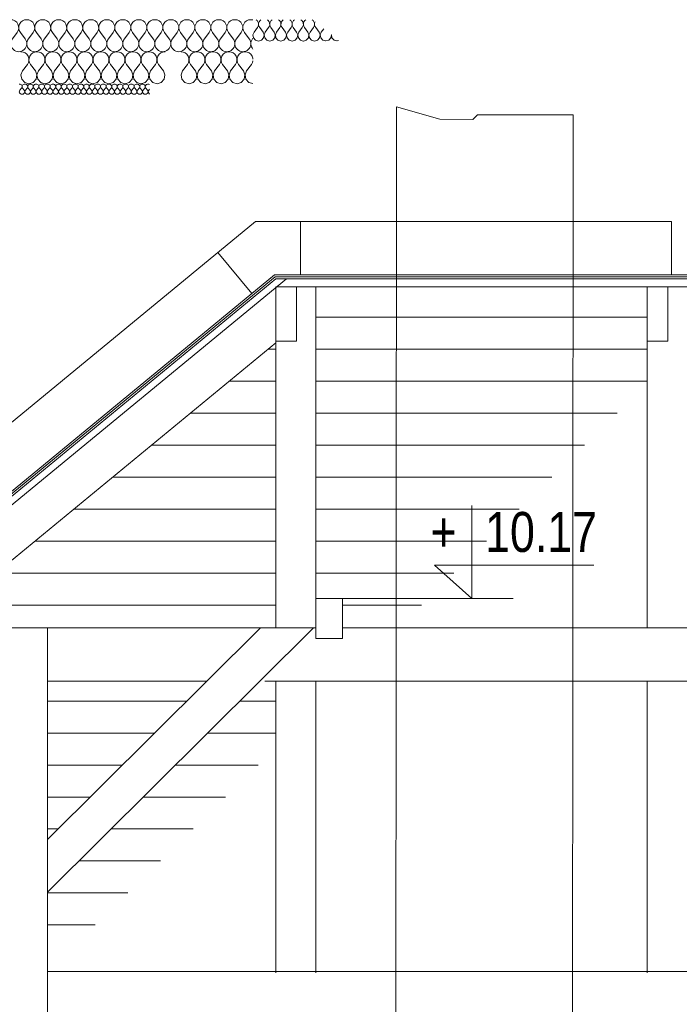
# Model space of a CAD drawing. Header units: millimetres. Extents: x -573548 to 674770, y -246895 to -89040.
# Tile 156 of 199: x 92965 to 95438, y -189343 to -185649. Entities that reach past the tile are written whole.
import ezdxf

# ---------------------------------------------------------------- set-up
doc = ezdxf.new("R2010")
doc.units = ezdxf.units.MM
for name, color, linetype, lineweight in [('A_deski widok_Nr_pióra__9', 8, 'Continuous', 9), ('A_izolacje_Nr_pióra__1', 8, 'Continuous', 9), ('A_izolacje_Nr_pióra__6', 8, 'Continuous', 9), ('A_komin_Nr_pióra__1', 8, 'Continuous', 9), ('A_słupy wysokie_Nr_pióra__1', 8, 'Continuous', 9), ('A_więźba_Nr_pióra__2', 8, 'Continuous', 9), ('A_więźba_Nr_pióra__41', 8, 'Continuous', 9), ('AO-RZEDNE_Nr_pióra__2', 8, 'Continuous', 9), ('AO-RZEDNE_Nr_pióra__61', 8, 'Continuous', 9), ('DIM_100_Nr_pióra__8', 8, 'Continuous', 9), ('instalacje odgromowe_Nr_pióra__1', 8, 'Continuous', 9), ('krokwie_Nr_pióra__1', 8, 'Continuous', 9), ('Nowe_Drawing & Figure_Nr_pióra__59', 8, 'Continuous', 9), ('słupki niskie_Nr_pióra__2', 8, 'Continuous', 9)]:
    doc.layers.add(name, color=color, linetype=linetype, lineweight=lineweight)
doc.layers.add('Nowe_Drawing & Figure', color=7, linetype='Continuous')
doc.styles.add('STYL_AUTOMATYCZNY_5', font='arial.ttf', dxfattribs={"width": 0.8})

# ---------------------------------------------------------------- blocks, each defined once
blk = doc.blocks.new('*X112', base_point=(494560.4, -64691.1))
at = {"layer": 'Nowe_Drawing & Figure', "color": 21, "linetype": 'Continuous', "lineweight": 13, "true_color": 0xffaaaa}
for p, q in [((504314.3, -27280.1), (504320.6, -27272.4)), ((504331.1, -27280.1), (504324.8, -27272.4)), ((504335.3, -27280.1), (504341.6, -27272.4)), ((504352.1, -27280.1), (504345.8, -27272.4)), ((504356.3, -27280.1), (504362.6, -27272.4)), ((504373.1, -27280.1), (504366.8, -27272.4)), ((504377.3, -27280.1), (504383.6, -27272.4)), ((504394.1, -27280.1), (504387.8, -27272.4)), ((504398.3, -27280.1), (504404.6, -27272.4)), ((504415.1, -27280.1), (504408.8, -27272.4)), ((504419.3, -27280.1), (504425.6, -27272.4)), ((504436.1, -27280.1), (504429.8, -27272.4)), ((504440.3, -27280.1), (504446.6, -27272.4)), ((504457.1, -27280.1), (504450.8, -27272.4)), ((504461.3, -27280.1), (504467.6, -27272.4)), ((504478.1, -27280.1), (504471.8, -27272.4)), ((504482.3, -27280.1), (504488.6, -27272.4)), ((504499.1, -27280.1), (504492.8, -27272.4)), ((504503.3, -27280.1), (504509.6, -27272.4)), ((504520.1, -27280.1), (504513.8, -27272.4)), ((504524.3, -27280.1), (504530.6, -27272.4)), ((504541.1, -27280.1), (504534.8, -27272.4)), ((504545.3, -27280.1), (504551.6, -27272.4)), ((504562.1, -27280.1), (504555.8, -27272.4)), ((504566.3, -27280.1), (504572.6, -27272.4)), ((504583.1, -27280.1), (504576.8, -27272.4)), ((504587.3, -27280.1), (504593.6, -27272.4)), ((504604.1, -27280.1), (504597.8, -27272.4)), ((504608.3, -27280.1), (504614.6, -27272.4)), ((504625.1, -27280.1), (504618.8, -27272.4)), ((504629.3, -27280.1), (504635.6, -27272.4)), ((504646.1, -27280.1), (504639.8, -27272.4)), ((504650.3, -27280.1), (504656.6, -27272.4)), ((504667.1, -27280.1), (504660.8, -27272.4)), ((504671.3, -27280.1), (504677.6, -27272.4)), ((504688.1, -27280.1), (504681.8, -27272.4)), ((504692.3, -27280.1), (504698.6, -27272.4)), ((504709.1, -27280.1), (504702.8, -27272.4)), ((504713.3, -27280.1), (504719.6, -27272.4)), ((504730.1, -27280.1), (504723.8, -27272.4)), ((504734.3, -27280.1), (504740.6, -27272.4)), ((504751.1, -27280.1), (504744.8, -27272.4)), ((504755.3, -27280.1), (504761.6, -27272.4)), ((504772.1, -27280.1), (504765.8, -27272.4)), ((504776.3, -27280.1), (504782.6, -27272.4)), ((504793.1, -27280.1), (504786.8, -27272.4)), ((504797.3, -27280.1), (504800.8, -27275.8))]:
    blk.add_line(p, q, dxfattribs=at)
for centre, start_param, end_param in [((504312.2, -27266.6), 5.639684, 7.853982), ((504333.2, -27266.6), 1.570796, 3.785094), ((504333.2, -27266.6), 5.639684, 7.853982), ((504354.2, -27266.6), 1.570796, 3.785094), ((504354.2, -27266.6), 5.639684, 7.853982), ((504375.2, -27266.6), 1.570796, 3.785094), ((504375.2, -27266.6), 5.639684, 7.853982), ((504396.2, -27266.6), 1.570796, 3.785094), ((504396.2, -27266.6), 5.639684, 7.853982), ((504417.2, -27266.6), 1.570796, 3.785094), ((504417.2, -27266.6), 5.639684, 7.853982), ((504438.2, -27266.6), 1.570796, 3.785094), ((504438.2, -27266.6), 5.639684, 7.853982), ((504459.2, -27266.6), 1.570796, 3.785094), ((504459.2, -27266.6), 5.639684, 7.853982), ((504480.2, -27266.6), 1.570796, 3.785094), ((504480.2, -27266.6), 5.639684, 7.853982), ((504501.2, -27266.6), 1.570796, 3.785094), ((504501.2, -27266.6), 5.639684, 7.853982), ((504522.2, -27266.6), 1.570796, 3.785094), ((504522.2, -27266.6), 5.639684, 7.853982), ((504543.2, -27266.6), 1.570796, 3.785094), ((504543.2, -27266.6), 5.639684, 7.853982), ((504564.2, -27266.6), 1.570796, 3.785094), ((504564.2, -27266.6), 5.639684, 7.853982), ((504585.2, -27266.6), 1.570796, 3.785094), ((504585.2, -27266.6), 5.639684, 7.853982), ((504606.2, -27266.6), 1.570796, 3.785094), ((504606.2, -27266.6), 5.639684, 7.853982), ((504627.2, -27266.6), 1.570796, 3.785094), ((504627.2, -27266.6), 5.639684, 7.853982), ((504648.2, -27266.6), 1.570796, 3.785094), ((504648.2, -27266.6), 5.639684, 7.853982), ((504669.2, -27266.6), 1.570796, 3.785094), ((504669.2, -27266.6), 5.639684, 7.853982), ((504690.2, -27266.6), 1.570796, 3.785094), ((504690.2, -27266.6), 5.639684, 7.853982), ((504711.2, -27266.6), 1.570796, 3.785094), ((504711.2, -27266.6), 5.639684, 7.853982), ((504732.2, -27266.6), 1.570796, 3.785094), ((504732.2, -27266.6), 5.639684, 7.853982), ((504753.2, -27266.6), 1.570796, 3.785094), ((504753.2, -27266.6), 5.639684, 7.853982), ((504774.2, -27266.6), 1.570796, 3.785094), ((504774.2, -27266.6), 5.639684, 7.853982), ((504795.2, -27266.6), 1.570796, 3.785094), ((504795.2, -27266.6), 1.003475, 1.570796), ((504322.7, -27285.8), 2.498092, 6.926686), ((504343.7, -27285.8), 2.498092, 6.926686), ((504364.7, -27285.8), 2.498092, 6.926686), ((504385.7, -27285.8), 2.498092, 6.926686), ((504406.7, -27285.8), 2.498092, 6.926686), ((504427.7, -27285.8), 2.498092, 6.926686), ((504448.7, -27285.8), 2.498092, 6.926686), ((504469.7, -27285.8), 2.498092, 6.926686), ((504490.7, -27285.8), 2.498092, 6.926686), ((504511.7, -27285.8), 2.498092, 6.926686), ((504532.7, -27285.8), 2.498092, 6.926686), ((504553.7, -27285.8), 2.498092, 6.926686), ((504574.7, -27285.8), 2.498092, 6.926686), ((504595.7, -27285.8), 2.498092, 6.926686), ((504616.7, -27285.8), 2.498092, 6.926686), ((504637.7, -27285.8), 2.498092, 6.926686), ((504658.7, -27285.8), 2.498092, 6.926686), ((504679.7, -27285.8), 2.498092, 6.926686), ((504700.7, -27285.8), 2.498092, 6.926686), ((504721.7, -27285.8), 2.498092, 6.926686), ((504742.7, -27285.8), 2.498092, 6.926686), ((504763.7, -27285.8), 2.498092, 6.926686), ((504784.7, -27285.8), 2.498092, 6.926686), ((504805.7, -27285.8), 2.498092, 4.231436)]:
    blk.add_ellipse(centre, major_axis=(10.5, 0), ratio=0.914286, start_param=start_param, end_param=end_param, dxfattribs=at)
blk = doc.blocks.new('Wypełnienie_4_1', base_point=(494560.4, -64691.1))
at = {"layer": 'Nowe_Drawing & Figure', "color": 21, "linetype": 'Continuous', "lineweight": 13, "true_color": 0xffaaaa}
blk.add_blockref('*X112', (494560.4, -64691.1), dxfattribs=at)
blk = doc.blocks.new('*X150', base_point=(494560.4, -64691.1))
at = {"layer": 'Nowe_Drawing & Figure', "color": 21, "linetype": 'Continuous', "lineweight": 13, "true_color": 0xffaaaa}
for p, q in [((504326.6, -27136.7), (504318.5, -27135.6)), ((504334.2, -27140.1), (504326.6, -27136.7)), ((504340.6, -27145.3), (504334.2, -27140.1)), ((504345.3, -27152.2), (504340.6, -27145.3)), ((504356.3, -27145.3), (504351.6, -27152.2)), ((504362.7, -27140.1), (504356.3, -27145.3)), ((504370.3, -27136.7), (504362.7, -27140.1)), ((504378.5, -27135.6), (504370.3, -27136.7)), ((504386.6, -27136.7), (504378.5, -27135.6)), ((504394.2, -27140.1), (504386.6, -27136.7)), ((504400.6, -27145.3), (504394.2, -27140.1)), ((504405.3, -27152.2), (504400.6, -27145.3)), ((504416.3, -27145.3), (504411.6, -27152.2)), ((504422.7, -27140.1), (504416.3, -27145.3)), ((504430.3, -27136.7), (504422.7, -27140.1)), ((504438.5, -27135.6), (504430.3, -27136.7)), ((504446.6, -27136.7), (504438.5, -27135.6)), ((504454.2, -27140.1), (504446.6, -27136.7)), ((504460.6, -27145.3), (504454.2, -27140.1)), ((504465.3, -27152.2), (504460.6, -27145.3)), ((504476.3, -27145.3), (504471.6, -27152.2)), ((504482.7, -27140.1), (504476.3, -27145.3)), ((504490.3, -27136.7), (504482.7, -27140.1)), ((504498.5, -27135.6), (504490.3, -27136.7)), ((504506.6, -27136.7), (504498.5, -27135.6)), ((504514.2, -27140.1), (504506.6, -27136.7)), ((504520.6, -27145.3), (504514.2, -27140.1)), ((504525.3, -27152.2), (504520.6, -27145.3)), ((504536.3, -27145.3), (504531.6, -27152.2)), ((504542.7, -27140.1), (504536.3, -27145.3)), ((504550.3, -27136.7), (504542.7, -27140.1)), ((504558.5, -27135.6), (504550.3, -27136.7)), ((504566.6, -27136.7), (504558.5, -27135.6)), ((504574.2, -27140.1), (504566.6, -27136.7)), ((504580.6, -27145.3), (504574.2, -27140.1)), ((504585.3, -27152.2), (504580.6, -27145.3)), ((504596.3, -27145.3), (504591.6, -27152.2)), ((504602.7, -27140.1), (504596.3, -27145.3)), ((504610.3, -27136.7), (504602.7, -27140.1)), ((504618.5, -27135.6), (504610.3, -27136.7)), ((504626.6, -27136.7), (504618.5, -27135.6)), ((504634.2, -27140.1), (504626.6, -27136.7)), ((504640.6, -27145.3), (504634.2, -27140.1)), ((504645.3, -27152.2), (504640.6, -27145.3)), ((504656.3, -27145.3), (504651.6, -27152.2)), ((504662.7, -27140.1), (504656.3, -27145.3)), ((504670.3, -27136.7), (504662.7, -27140.1)), ((504678.5, -27135.6), (504670.3, -27136.7)), ((504686.6, -27136.7), (504678.5, -27135.6)), ((504694.2, -27140.1), (504686.6, -27136.7)), ((504700.6, -27145.3), (504694.2, -27140.1)), ((504705.3, -27152.2), (504700.6, -27145.3)), ((504716.3, -27145.3), (504711.6, -27152.2)), ((504722.7, -27140.1), (504716.3, -27145.3)), ((504730.3, -27136.7), (504722.7, -27140.1)), ((504738.5, -27135.6), (504730.3, -27136.7)), ((504746.6, -27136.7), (504738.5, -27135.6)), ((504754.2, -27140.1), (504746.6, -27136.7)), ((504760.6, -27145.3), (504754.2, -27140.1)), ((504765.3, -27152.2), (504760.6, -27145.3)), ((504776.3, -27145.3), (504771.6, -27152.2)), ((504782.7, -27140.1), (504776.3, -27145.3)), ((504790.3, -27136.7), (504782.7, -27140.1)), ((504798.5, -27135.6), (504790.3, -27136.7)), ((504806.6, -27136.7), (504798.5, -27135.6)), ((504814.2, -27140.1), (504806.6, -27136.7)), ((504820.6, -27145.3), (504814.2, -27140.1)), ((504825.3, -27152.2), (504820.6, -27145.3)), ((504836.3, -27145.3), (504831.6, -27152.2)), ((504842.7, -27140.1), (504836.3, -27145.3)), ((504850.3, -27136.7), (504842.7, -27140.1)), ((504858.5, -27135.6), (504850.3, -27136.7)), ((504858.7, -27135.6), (504858.5, -27135.6)), ((504324.5, -27207.6), (504342.5, -27183.6)), ((504342.5, -27183.6), (504346.5, -27176.3)), ((504347.9, -27160), (504345.3, -27152.2)), ((504346.5, -27176.3), (504348.3, -27168.3)), ((504348.3, -27168.3), (504347.9, -27160)), ((504349, -27160), (504348.6, -27168.3)), ((504348.6, -27168.3), (504350.4, -27176.3)), ((504351.6, -27152.2), (504349, -27160)), ((504350.4, -27176.3), (504354.5, -27183.6)), ((504372.5, -27207.6), (504354.5, -27183.6)), ((504384.5, -27207.6), (504402.5, -27183.6)), ((504402.5, -27183.6), (504406.5, -27176.3)), ((504407.9, -27160), (504405.3, -27152.2)), ((504406.5, -27176.3), (504408.3, -27168.3)), ((504408.3, -27168.3), (504407.9, -27160)), ((504409, -27160), (504408.6, -27168.3)), ((504408.6, -27168.3), (504410.4, -27176.3)), ((504411.6, -27152.2), (504409, -27160)), ((504410.4, -27176.3), (504414.5, -27183.6)), ((504432.5, -27207.6), (504414.5, -27183.6)), ((504444.5, -27207.6), (504462.5, -27183.6)), ((504462.5, -27183.6), (504466.5, -27176.3)), ((504467.9, -27160), (504465.3, -27152.2)), ((504466.5, -27176.3), (504468.3, -27168.3)), ((504468.3, -27168.3), (504467.9, -27160)), ((504469, -27160), (504468.6, -27168.3)), ((504468.6, -27168.3), (504470.4, -27176.3)), ((504471.6, -27152.2), (504469, -27160)), ((504470.4, -27176.3), (504474.5, -27183.6)), ((504492.5, -27207.6), (504474.5, -27183.6)), ((504504.5, -27207.6), (504522.5, -27183.6)), ((504522.5, -27183.6), (504526.5, -27176.3)), ((504527.9, -27160), (504525.3, -27152.2)), ((504526.5, -27176.3), (504528.3, -27168.3)), ((504528.3, -27168.3), (504527.9, -27160)), ((504529, -27160), (504528.6, -27168.3)), ((504528.6, -27168.3), (504530.4, -27176.3)), ((504531.6, -27152.2), (504529, -27160)), ((504530.4, -27176.3), (504534.5, -27183.6)), ((504552.5, -27207.6), (504534.5, -27183.6)), ((504564.5, -27207.6), (504582.5, -27183.6)), ((504582.5, -27183.6), (504586.5, -27176.3)), ((504587.9, -27160), (504585.3, -27152.2)), ((504586.5, -27176.3), (504588.3, -27168.3)), ((504588.3, -27168.3), (504587.9, -27160)), ((504589, -27160), (504588.6, -27168.3)), ((504588.6, -27168.3), (504590.4, -27176.3)), ((504591.6, -27152.2), (504589, -27160)), ((504590.4, -27176.3), (504594.5, -27183.6)), ((504612.5, -27207.6), (504594.5, -27183.6)), ((504624.5, -27207.6), (504642.5, -27183.6)), ((504642.5, -27183.6), (504646.5, -27176.3)), ((504647.9, -27160), (504645.3, -27152.2)), ((504646.5, -27176.3), (504648.3, -27168.3)), ((504648.3, -27168.3), (504647.9, -27160)), ((504649, -27160), (504648.6, -27168.3)), ((504648.6, -27168.3), (504650.4, -27176.3)), ((504651.6, -27152.2), (504649, -27160)), ((504650.4, -27176.3), (504654.5, -27183.6)), ((504672.5, -27207.6), (504654.5, -27183.6)), ((504684.5, -27207.6), (504702.5, -27183.6)), ((504702.5, -27183.6), (504706.5, -27176.3)), ((504707.9, -27160), (504705.3, -27152.2)), ((504706.5, -27176.3), (504708.3, -27168.3)), ((504708.3, -27168.3), (504707.9, -27160)), ((504709, -27160), (504708.6, -27168.3)), ((504708.6, -27168.3), (504710.4, -27176.3)), ((504711.6, -27152.2), (504709, -27160)), ((504710.4, -27176.3), (504714.5, -27183.6)), ((504732.5, -27207.6), (504714.5, -27183.6)), ((504744.5, -27207.6), (504762.5, -27183.6)), ((504762.5, -27183.6), (504766.5, -27176.3)), ((504767.9, -27160), (504765.3, -27152.2)), ((504766.5, -27176.3), (504768.3, -27168.3)), ((504768.3, -27168.3), (504767.9, -27160)), ((504769, -27160), (504768.6, -27168.3)), ((504768.6, -27168.3), (504770.4, -27176.3)), ((504771.6, -27152.2), (504769, -27160)), ((504770.4, -27176.3), (504774.5, -27183.6)), ((504792.5, -27207.6), (504774.5, -27183.6)), ((504804.5, -27207.6), (504822.5, -27183.6)), ((504822.5, -27183.6), (504826.5, -27176.3)), ((504827.9, -27160), (504825.3, -27152.2)), ((504826.5, -27176.3), (504828.3, -27168.3)), ((504828.3, -27168.3), (504827.9, -27160)), ((504829, -27160), (504828.6, -27168.3)), ((504828.6, -27168.3), (504830.4, -27176.3)), ((504831.6, -27152.2), (504829, -27160)), ((504830.4, -27176.3), (504834.5, -27183.6)), ((504852.5, -27207.6), (504834.5, -27183.6)), ((504324.5, -27207.6), (504318.6, -27222.9)), ((504378.3, -27222.9), (504372.5, -27207.6)), ((504384.5, -27207.6), (504378.6, -27222.9)), ((504438.3, -27222.9), (504432.5, -27207.6)), ((504444.5, -27207.6), (504438.6, -27222.9)), ((504498.3, -27222.9), (504492.5, -27207.6)), ((504504.5, -27207.6), (504498.6, -27222.9)), ((504558.3, -27222.9), (504552.5, -27207.6)), ((504564.5, -27207.6), (504558.6, -27222.9)), ((504618.3, -27222.9), (504612.5, -27207.6)), ((504624.5, -27207.6), (504618.6, -27222.9)), ((504678.3, -27222.9), (504672.5, -27207.6)), ((504684.5, -27207.6), (504678.6, -27222.9)), ((504738.3, -27222.9), (504732.5, -27207.6)), ((504744.5, -27207.6), (504738.6, -27222.9)), ((504798.3, -27222.9), (504792.5, -27207.6)), ((504804.5, -27207.6), (504798.6, -27222.9)), ((504858.3, -27222.9), (504852.5, -27207.6)), ((504318.6, -27222.9), (504321.6, -27239)), ((504321.6, -27239), (504332.7, -27251.1)), ((504332.7, -27251.1), (504348.5, -27255.6)), ((504348.5, -27255.6), (504364.2, -27251.1)), ((504364.2, -27251.1), (504375.3, -27239)), ((504375.3, -27239), (504378.3, -27222.9)), ((504378.6, -27222.9), (504381.6, -27239)), ((504381.6, -27239), (504392.7, -27251.1)), ((504392.7, -27251.1), (504408.5, -27255.6)), ((504408.5, -27255.6), (504424.2, -27251.1)), ((504424.2, -27251.1), (504435.3, -27239)), ((504435.3, -27239), (504438.3, -27222.9)), ((504438.6, -27222.9), (504441.6, -27239)), ((504441.6, -27239), (504452.7, -27251.1)), ((504452.7, -27251.1), (504468.5, -27255.6)), ((504468.5, -27255.6), (504484.2, -27251.1)), ((504484.2, -27251.1), (504495.3, -27239)), ((504495.3, -27239), (504498.3, -27222.9)), ((504498.6, -27222.9), (504501.6, -27239)), ((504501.6, -27239), (504512.7, -27251.1)), ((504512.7, -27251.1), (504528.5, -27255.6)), ((504528.5, -27255.6), (504544.2, -27251.1)), ((504544.2, -27251.1), (504555.3, -27239)), ((504555.3, -27239), (504558.3, -27222.9)), ((504558.6, -27222.9), (504561.6, -27239)), ((504561.6, -27239), (504572.7, -27251.1)), ((504572.7, -27251.1), (504588.5, -27255.6)), ((504588.5, -27255.6), (504604.2, -27251.1)), ((504604.2, -27251.1), (504615.3, -27239)), ((504615.3, -27239), (504618.3, -27222.9)), ((504618.6, -27222.9), (504621.6, -27239)), ((504621.6, -27239), (504632.7, -27251.1)), ((504632.7, -27251.1), (504648.5, -27255.6)), ((504648.5, -27255.6), (504664.2, -27251.1)), ((504664.2, -27251.1), (504675.3, -27239)), ((504675.3, -27239), (504678.3, -27222.9)), ((504678.6, -27222.9), (504681.6, -27239)), ((504681.6, -27239), (504692.7, -27251.1)), ((504692.7, -27251.1), (504708.5, -27255.6)), ((504708.5, -27255.6), (504724.2, -27251.1)), ((504724.2, -27251.1), (504735.3, -27239)), ((504735.3, -27239), (504738.3, -27222.9)), ((504738.6, -27222.9), (504741.6, -27239)), ((504741.6, -27239), (504752.7, -27251.1)), ((504752.7, -27251.1), (504768.5, -27255.6)), ((504768.5, -27255.6), (504784.2, -27251.1)), ((504784.2, -27251.1), (504795.3, -27239)), ((504795.3, -27239), (504798.3, -27222.9)), ((504798.6, -27222.9), (504801.6, -27239)), ((504801.6, -27239), (504812.7, -27251.1)), ((504812.7, -27251.1), (504828.5, -27255.6)), ((504828.5, -27255.6), (504844.2, -27251.1)), ((504844.2, -27251.1), (504855.3, -27239)), ((504855.3, -27239), (504858.3, -27222.9))]:
    blk.add_line(p, q, dxfattribs=at)
blk = doc.blocks.new('Wypełnienie_23_1', base_point=(494560.4, -64691.1))
at = {"layer": 'Nowe_Drawing & Figure', "color": 21, "linetype": 'Continuous', "lineweight": 13, "true_color": 0xffaaaa}
blk.add_blockref('*X150', (494560.4, -64691.1), dxfattribs=at)
blk = doc.blocks.new('*X152', base_point=(494560.4, -64691.1))
at = {"layer": 'Nowe_Drawing & Figure', "color": 21, "linetype": 'Continuous', "lineweight": 13, "true_color": 0xffaaaa}
for p, q in [((504926.6, -27136.7), (504918.5, -27135.6)), ((504934.2, -27140.1), (504926.6, -27136.7)), ((504940.6, -27145.3), (504934.2, -27140.1)), ((504945.3, -27152.2), (504940.6, -27145.3)), ((504956.3, -27145.3), (504951.6, -27152.2)), ((504962.7, -27140.1), (504956.3, -27145.3)), ((504970.3, -27136.7), (504962.7, -27140.1)), ((504978.5, -27135.6), (504970.3, -27136.7)), ((504986.6, -27136.7), (504978.5, -27135.6)), ((504994.2, -27140.1), (504986.6, -27136.7)), ((505000.6, -27145.3), (504994.2, -27140.1)), ((505005.3, -27152.2), (505000.6, -27145.3)), ((505016.3, -27145.3), (505011.6, -27152.2)), ((505022.7, -27140.1), (505016.3, -27145.3)), ((505030.3, -27136.7), (505022.7, -27140.1)), ((505038.5, -27135.6), (505030.3, -27136.7)), ((505046.6, -27136.7), (505038.5, -27135.6)), ((505054.2, -27140.1), (505046.6, -27136.7)), ((505060.6, -27145.3), (505054.2, -27140.1)), ((505065.3, -27152.2), (505060.6, -27145.3)), ((505076.3, -27145.3), (505071.6, -27152.2)), ((505082.7, -27140.1), (505076.3, -27145.3)), ((505090.3, -27136.7), (505082.7, -27140.1)), ((505098.5, -27135.6), (505090.3, -27136.7)), ((505106.6, -27136.7), (505098.5, -27135.6)), ((505114.2, -27140.1), (505106.6, -27136.7)), ((505120.6, -27145.3), (505114.2, -27140.1)), ((505125.3, -27152.2), (505120.6, -27145.3)), ((505136.3, -27145.3), (505131.6, -27152.2)), ((505142.7, -27140.1), (505136.3, -27145.3)), ((505150.3, -27136.7), (505142.7, -27140.1)), ((505158.5, -27135.6), (505150.3, -27136.7)), ((505166.6, -27136.7), (505158.5, -27135.6)), ((505174.2, -27140.1), (505166.6, -27136.7)), ((505180.6, -27145.3), (505174.2, -27140.1)), ((505185.3, -27152.2), (505180.6, -27145.3)), ((504924.5, -27207.6), (504942.5, -27183.6)), ((504942.5, -27183.6), (504946.5, -27176.3)), ((504947.9, -27160), (504945.3, -27152.2)), ((504946.5, -27176.3), (504948.3, -27168.3)), ((504948.3, -27168.3), (504947.9, -27160)), ((504949, -27160), (504948.6, -27168.3)), ((504948.6, -27168.3), (504950.4, -27176.3)), ((504951.6, -27152.2), (504949, -27160)), ((504950.4, -27176.3), (504954.5, -27183.6)), ((504972.5, -27207.6), (504954.5, -27183.6)), ((504984.5, -27207.6), (505002.5, -27183.6)), ((505002.5, -27183.6), (505006.5, -27176.3)), ((505007.9, -27160), (505005.3, -27152.2)), ((505006.5, -27176.3), (505008.3, -27168.3)), ((505008.3, -27168.3), (505007.9, -27160)), ((505009, -27160), (505008.6, -27168.3)), ((505008.6, -27168.3), (505010.4, -27176.3)), ((505011.6, -27152.2), (505009, -27160)), ((505010.4, -27176.3), (505014.5, -27183.6)), ((505032.5, -27207.6), (505014.5, -27183.6)), ((505044.5, -27207.6), (505062.5, -27183.6)), ((505062.5, -27183.6), (505066.5, -27176.3)), ((505067.9, -27160), (505065.3, -27152.2)), ((505066.5, -27176.3), (505068.3, -27168.3)), ((505068.3, -27168.3), (505067.9, -27160)), ((505069, -27160), (505068.6, -27168.3)), ((505068.6, -27168.3), (505070.4, -27176.3)), ((505071.6, -27152.2), (505069, -27160)), ((505070.4, -27176.3), (505074.5, -27183.6)), ((505092.5, -27207.6), (505074.5, -27183.6)), ((505104.5, -27207.6), (505122.5, -27183.6)), ((505122.5, -27183.6), (505126.5, -27176.3)), ((505127.9, -27160), (505125.3, -27152.2)), ((505126.5, -27176.3), (505128.3, -27168.3)), ((505128.3, -27168.3), (505127.9, -27160)), ((505129, -27160), (505128.6, -27168.3)), ((505128.6, -27168.3), (505130.4, -27176.3)), ((505131.6, -27152.2), (505129, -27160)), ((505130.4, -27176.3), (505134.5, -27183.6)), ((505152.5, -27207.6), (505134.5, -27183.6)), ((505164.5, -27207.6), (505182.5, -27183.6)), ((505182.5, -27183.6), (505186.5, -27176.3)), ((505187.9, -27160), (505185.3, -27152.2)), ((505186.5, -27176.3), (505188.1, -27169.2)), ((505188.1, -27164), (505187.9, -27160)), ((504924.5, -27207.6), (504918.6, -27222.9)), ((504978.3, -27222.9), (504972.5, -27207.6)), ((504984.5, -27207.6), (504978.6, -27222.9)), ((505038.3, -27222.9), (505032.5, -27207.6)), ((505044.5, -27207.6), (505038.6, -27222.9)), ((505098.3, -27222.9), (505092.5, -27207.6)), ((505104.5, -27207.6), (505098.6, -27222.9)), ((505158.3, -27222.9), (505152.5, -27207.6)), ((505164.5, -27207.6), (505158.6, -27222.9)), ((504918.6, -27222.9), (504921.6, -27239)), ((504921.6, -27239), (504932.7, -27251.1)), ((504932.7, -27251.1), (504948.5, -27255.6)), ((504948.5, -27255.6), (504964.2, -27251.1)), ((504964.2, -27251.1), (504975.3, -27239)), ((504975.3, -27239), (504978.3, -27222.9)), ((504978.6, -27222.9), (504981.6, -27239)), ((504981.6, -27239), (504992.7, -27251.1)), ((504992.7, -27251.1), (505008.5, -27255.6)), ((505008.5, -27255.6), (505024.2, -27251.1)), ((505024.2, -27251.1), (505035.3, -27239)), ((505035.3, -27239), (505038.3, -27222.9)), ((505038.6, -27222.9), (505041.6, -27239)), ((505041.6, -27239), (505052.7, -27251.1)), ((505052.7, -27251.1), (505068.5, -27255.6)), ((505068.5, -27255.6), (505084.2, -27251.1)), ((505084.2, -27251.1), (505095.3, -27239)), ((505095.3, -27239), (505098.3, -27222.9)), ((505098.6, -27222.9), (505101.6, -27239)), ((505101.6, -27239), (505112.7, -27251.1)), ((505112.7, -27251.1), (505128.5, -27255.6)), ((505128.5, -27255.6), (505144.2, -27251.1)), ((505144.2, -27251.1), (505155.3, -27239)), ((505155.3, -27239), (505158.3, -27222.9)), ((505158.6, -27222.9), (505161.6, -27239)), ((505161.6, -27239), (505172.7, -27251.1)), ((505172.7, -27251.1), (505187.9, -27255.4))]:
    blk.add_line(p, q, dxfattribs=at)
blk = doc.blocks.new('Wypełnienie_24_1', base_point=(494560.4, -64691.1))
at = {"layer": 'Nowe_Drawing & Figure', "color": 21, "linetype": 'Continuous', "lineweight": 13, "true_color": 0xffaaaa}
blk.add_blockref('*X152', (494560.4, -64691.1), dxfattribs=at)
blk = doc.blocks.new('*X170', base_point=(494560.4, -64691.1))
at = {"layer": 'Nowe_Drawing & Figure', "color": 21, "linetype": 'Continuous', "lineweight": 13, "true_color": 0xffaaaa}
for p, q in [((502426.3, -27087.4), (502444.3, -27063.4)), ((502474.3, -27087.4), (502456.3, -27063.4)), ((502486.3, -27087.4), (502504.3, -27063.4)), ((502534.3, -27087.4), (502516.3, -27063.4)), ((502546.3, -27087.4), (502564.3, -27063.4)), ((502594.3, -27087.4), (502576.3, -27063.4)), ((502606.3, -27087.4), (502624.3, -27063.4)), ((502654.3, -27087.4), (502636.3, -27063.4)), ((502666.3, -27087.4), (502684.3, -27063.4)), ((502714.3, -27087.4), (502696.3, -27063.4)), ((502726.3, -27087.4), (502744.3, -27063.4)), ((502774.3, -27087.4), (502756.3, -27063.4)), ((502786.3, -27087.4), (502804.3, -27063.4)), ((502834.3, -27087.4), (502816.3, -27063.4)), ((502846.3, -27087.4), (502864.3, -27063.4)), ((502894.3, -27087.4), (502876.3, -27063.4)), ((502906.3, -27087.4), (502924.3, -27063.4)), ((502954.3, -27087.4), (502936.3, -27063.4)), ((502966.3, -27087.4), (502984.3, -27063.4)), ((503014.3, -27087.4), (502996.3, -27063.4)), ((503026.3, -27087.4), (503044.3, -27063.4)), ((503074.3, -27087.4), (503056.3, -27063.4)), ((503086.3, -27087.4), (503104.3, -27063.4)), ((503134.3, -27087.4), (503116.3, -27063.4)), ((503146.3, -27087.4), (503164.3, -27063.4)), ((503194.3, -27087.4), (503176.3, -27063.4)), ((503206.3, -27087.4), (503224.3, -27063.4)), ((503254.3, -27087.4), (503236.3, -27063.4)), ((503266.3, -27087.4), (503284.3, -27063.4)), ((503314.3, -27087.4), (503296.3, -27063.4)), ((503326.3, -27087.4), (503344.3, -27063.4)), ((503374.3, -27087.4), (503356.3, -27063.4)), ((503386.3, -27087.4), (503404.3, -27063.4)), ((503434.3, -27087.4), (503416.3, -27063.4)), ((503446.3, -27087.4), (503464.3, -27063.4)), ((503494.3, -27087.4), (503476.3, -27063.4)), ((503506.3, -27087.4), (503524.3, -27063.4)), ((503554.3, -27087.4), (503536.3, -27063.4)), ((503566.3, -27087.4), (503584.3, -27063.4)), ((503614.3, -27087.4), (503596.3, -27063.4)), ((503626.3, -27087.4), (503644.3, -27063.4)), ((503674.3, -27087.4), (503656.3, -27063.4)), ((503686.3, -27087.4), (503704.3, -27063.4)), ((503734.3, -27087.4), (503716.3, -27063.4)), ((503746.3, -27087.4), (503764.3, -27063.4)), ((503794.3, -27087.4), (503776.3, -27063.4)), ((503806.3, -27087.4), (503824.3, -27063.4)), ((503854.3, -27087.4), (503836.3, -27063.4)), ((503866.3, -27087.4), (503884.3, -27063.4)), ((503914.3, -27087.4), (503896.3, -27063.4)), ((503926.3, -27087.4), (503944.3, -27063.4)), ((503974.3, -27087.4), (503956.3, -27063.4)), ((503986.3, -27087.4), (504004.3, -27063.4)), ((504034.3, -27087.4), (504016.3, -27063.4)), ((504046.3, -27087.4), (504064.3, -27063.4)), ((504094.3, -27087.4), (504076.3, -27063.4)), ((504106.3, -27087.4), (504124.3, -27063.4)), ((504154.3, -27087.4), (504136.3, -27063.4)), ((504166.3, -27087.4), (504184.3, -27063.4)), ((504214.3, -27087.4), (504196.3, -27063.4)), ((504226.3, -27087.4), (504244.3, -27063.4)), ((504274.3, -27087.4), (504256.3, -27063.4)), ((504286.3, -27087.4), (504304.3, -27063.4)), ((504334.3, -27087.4), (504316.3, -27063.4)), ((504346.3, -27087.4), (504364.3, -27063.4)), ((504394.3, -27087.4), (504376.3, -27063.4)), ((504406.3, -27087.4), (504424.3, -27063.4)), ((504454.3, -27087.4), (504436.3, -27063.4)), ((504466.3, -27087.4), (504484.3, -27063.4)), ((504514.3, -27087.4), (504496.3, -27063.4)), ((504526.3, -27087.4), (504544.3, -27063.4)), ((504574.3, -27087.4), (504556.3, -27063.4)), ((504586.3, -27087.4), (504604.3, -27063.4)), ((504634.3, -27087.4), (504616.3, -27063.4)), ((504646.3, -27087.4), (504664.3, -27063.4)), ((504694.3, -27087.4), (504676.3, -27063.4)), ((504706.3, -27087.4), (504724.3, -27063.4)), ((504754.3, -27087.4), (504736.3, -27063.4)), ((504766.3, -27087.4), (504784.3, -27063.4)), ((504814.3, -27087.4), (504796.3, -27063.4)), ((504826.3, -27087.4), (504844.3, -27063.4)), ((504874.3, -27087.4), (504856.3, -27063.4)), ((504886.3, -27087.4), (504904.3, -27063.4)), ((504934.3, -27087.4), (504916.3, -27063.4)), ((504946.3, -27087.4), (504964.3, -27063.4)), ((504994.3, -27087.4), (504976.3, -27063.4)), ((505006.3, -27087.4), (505024.3, -27063.4)), ((505054.3, -27087.4), (505036.3, -27063.4)), ((505066.3, -27087.4), (505084.3, -27063.4)), ((505114.3, -27087.4), (505096.3, -27063.4)), ((505126.3, -27087.4), (505144.3, -27063.4)), ((505174.3, -27087.4), (505156.3, -27063.4)), ((505186.3, -27087.4), (505188.2, -27085))]:
    blk.add_line(p, q, dxfattribs=at)
for centre, start, end in [((502420.3, -27045.4), 323.1301, 90), ((502480.3, -27045.4), 90, 216.8699), ((502480.3, -27045.4), 323.1301, 90), ((502540.3, -27045.4), 90, 216.8699), ((502540.3, -27045.4), 323.1301, 90), ((502600.3, -27045.4), 90, 216.8699), ((502600.3, -27045.4), 323.1301, 90), ((502660.3, -27045.4), 90, 216.8699), ((502660.3, -27045.4), 323.1301, 90), ((502720.3, -27045.4), 90, 216.8699), ((502720.3, -27045.4), 323.1301, 90), ((502780.3, -27045.4), 90, 216.8699), ((502780.3, -27045.4), 323.1301, 90), ((502840.3, -27045.4), 90, 216.8699), ((502840.3, -27045.4), 323.1301, 90), ((502900.3, -27045.4), 90, 216.8699), ((502900.3, -27045.4), 323.1301, 90), ((502960.3, -27045.4), 90, 216.8699), ((502960.3, -27045.4), 323.1301, 90), ((503020.3, -27045.4), 90, 216.8699), ((503020.3, -27045.4), 323.1301, 90), ((503080.3, -27045.4), 90, 216.8699), ((503080.3, -27045.4), 323.1301, 90), ((503140.3, -27045.4), 90, 216.8699), ((503140.3, -27045.4), 323.1301, 90), ((503200.3, -27045.4), 90, 216.8699), ((503200.3, -27045.4), 323.1301, 90), ((503260.3, -27045.4), 90, 216.8699), ((503260.3, -27045.4), 323.1301, 90), ((503320.3, -27045.4), 90, 216.8699), ((503320.3, -27045.4), 323.1301, 90), ((503380.3, -27045.4), 90, 216.8699), ((503380.3, -27045.4), 323.1301, 90), ((503440.3, -27045.4), 90, 216.8699), ((503440.3, -27045.4), 323.1301, 90), ((503500.3, -27045.4), 90, 216.8699), ((503500.3, -27045.4), 323.1301, 90), ((503560.3, -27045.4), 90, 216.8699), ((503560.3, -27045.4), 323.1301, 90), ((503620.3, -27045.4), 90, 216.8699), ((503620.3, -27045.4), 323.1301, 90), ((503680.3, -27045.4), 90, 216.8699), ((503680.3, -27045.4), 323.1301, 90), ((503740.3, -27045.4), 90, 216.8699), ((503740.3, -27045.4), 323.1301, 90), ((503800.3, -27045.4), 90, 216.8699), ((503800.3, -27045.4), 323.1301, 90), ((503860.3, -27045.4), 90, 216.8699), ((503860.3, -27045.4), 323.1301, 90), ((503920.3, -27045.4), 90, 216.8699), ((503920.3, -27045.4), 323.1301, 90), ((503980.3, -27045.4), 90, 216.8699), ((503980.3, -27045.4), 323.1301, 90), ((504040.3, -27045.4), 90, 216.8699), ((504040.3, -27045.4), 323.1301, 90), ((504100.3, -27045.4), 90, 216.8699), ((504100.3, -27045.4), 323.1301, 90), ((504160.3, -27045.4), 90, 216.8699), ((504160.3, -27045.4), 323.1301, 90), ((504220.3, -27045.4), 90, 216.8699), ((504220.3, -27045.4), 323.1301, 90), ((504280.3, -27045.4), 90, 216.8699), ((504280.3, -27045.4), 323.1301, 90), ((504340.3, -27045.4), 90, 216.8699), ((504340.3, -27045.4), 323.1301, 90), ((504400.3, -27045.4), 90, 216.8699), ((504400.3, -27045.4), 323.1301, 90), ((504460.3, -27045.4), 90, 216.8699), ((504460.3, -27045.4), 323.1301, 90), ((504520.3, -27045.4), 90, 216.8699), ((504520.3, -27045.4), 323.1301, 90), ((504580.3, -27045.4), 90, 216.8699), ((504580.3, -27045.4), 323.1301, 90), ((504640.3, -27045.4), 90, 216.8699), ((504640.3, -27045.4), 323.1301, 90), ((504700.3, -27045.4), 90, 216.8699), ((504700.3, -27045.4), 323.1301, 90), ((504760.3, -27045.4), 90, 216.8699), ((504760.3, -27045.4), 323.1301, 90), ((504820.3, -27045.4), 90, 216.8699), ((504820.3, -27045.4), 323.1301, 90), ((504880.3, -27045.4), 90, 216.8699), ((504880.3, -27045.4), 323.1301, 90), ((504940.3, -27045.4), 90, 216.8699), ((504940.3, -27045.4), 323.1301, 90), ((505000.3, -27045.4), 90, 216.8699), ((505000.3, -27045.4), 323.1301, 90), ((505060.3, -27045.4), 90, 216.8699), ((505060.3, -27045.4), 323.1301, 90), ((505120.3, -27045.4), 90, 216.8699), ((505120.3, -27045.4), 323.1301, 90), ((505180.3, -27045.4), 90, 216.8699), ((505180.3, -27045.4), 74.879, 90), ((502450.3, -27105.4), 143.1301, 36.8699), ((502510.3, -27105.4), 143.1301, 36.8699), ((502570.3, -27105.4), 143.1301, 36.8699), ((502630.3, -27105.4), 143.1301, 36.8699), ((502690.3, -27105.4), 143.1301, 36.8699), ((502750.3, -27105.4), 143.1301, 36.8699), ((502810.3, -27105.4), 143.1301, 36.8699), ((502870.3, -27105.4), 143.1301, 36.8699), ((502930.3, -27105.4), 143.1301, 36.8699), ((502990.3, -27105.4), 143.1301, 36.8699), ((503050.3, -27105.4), 143.1301, 36.8699), ((503110.3, -27105.4), 143.1301, 36.8699), ((503170.3, -27105.4), 143.1301, 36.8699), ((503230.3, -27105.4), 143.1301, 36.8699), ((503290.3, -27105.4), 143.1301, 36.8699), ((503350.3, -27105.4), 143.1301, 36.8699), ((503410.3, -27105.4), 143.1301, 36.8699), ((503470.3, -27105.4), 143.1301, 36.8699), ((503530.3, -27105.4), 143.1301, 36.8699), ((503590.3, -27105.4), 143.1301, 36.8699), ((503650.3, -27105.4), 143.1301, 36.8699), ((503710.3, -27105.4), 143.1301, 36.8699), ((503770.3, -27105.4), 143.1301, 36.8699), ((503830.3, -27105.4), 143.1301, 36.8699), ((503890.3, -27105.4), 143.1301, 36.8699), ((503950.3, -27105.4), 143.1301, 36.8699), ((504010.3, -27105.4), 143.1301, 36.8699), ((504070.3, -27105.4), 143.1301, 36.8699), ((504130.3, -27105.4), 143.1301, 36.8699), ((504190.3, -27105.4), 143.1301, 36.8699), ((504250.3, -27105.4), 143.1301, 36.8699), ((504310.3, -27105.4), 143.1301, 36.8699), ((504370.3, -27105.4), 143.1301, 36.8699), ((504430.3, -27105.4), 143.1301, 36.8699), ((504490.3, -27105.4), 143.1301, 36.8699), ((504550.3, -27105.4), 143.1301, 36.8699), ((504610.3, -27105.4), 143.1301, 36.8699), ((504670.3, -27105.4), 143.1301, 36.8699), ((504730.3, -27105.4), 143.1301, 36.8699), ((504790.3, -27105.4), 143.1301, 36.8699), ((504850.3, -27105.4), 143.1301, 36.8699), ((504910.3, -27105.4), 143.1301, 36.8699), ((504970.3, -27105.4), 143.1301, 36.8699), ((505030.3, -27105.4), 143.1301, 36.8699), ((505090.3, -27105.4), 143.1301, 36.8699), ((505150.3, -27105.4), 143.1301, 36.8699), ((505210.3, -27105.4), 143.1301, 222.4694)]:
    blk.add_arc(centre, 30, start, end, dxfattribs=at)
blk = doc.blocks.new('Wypełnienie_33_1', base_point=(494560.4, -64691.1))
at = {"layer": 'Nowe_Drawing & Figure', "color": 21, "linetype": 'Continuous', "lineweight": 13, "true_color": 0xffaaaa}
blk.add_blockref('*X170', (494560.4, -64691.1), dxfattribs=at)
blk = doc.blocks.new('*X174', base_point=(494560.4, -64691.1))
at = {"layer": 'Nowe_Drawing & Figure', "color": 21, "linetype": 'Continuous', "lineweight": 13, "true_color": 0xffaaaa}
for p, q in [((505203.7, -27018.3), (505200.3, -27015.4)), ((505207, -27023.1), (505203.7, -27018.3)), ((505208.8, -27028.5), (505207, -27023.1)), ((505207.8, -27040), (505209.1, -27034.3)), ((505209.1, -27034.3), (505208.8, -27028.5)), ((505209.5, -27028.5), (505209.3, -27034.3)), ((505209.3, -27034.3), (505210.6, -27040)), ((505211.4, -27023.1), (505209.5, -27028.5)), ((505214.7, -27018.3), (505211.4, -27023.1)), ((505218.1, -27015.4), (505214.7, -27018.3)), ((505245.7, -27018.3), (505242.3, -27015.4)), ((505249, -27023.1), (505245.7, -27018.3)), ((505250.8, -27028.5), (505249, -27023.1)), ((505249.8, -27040), (505251.1, -27034.3)), ((505251.1, -27034.3), (505250.8, -27028.5)), ((505251.5, -27028.5), (505251.3, -27034.3)), ((505251.3, -27034.3), (505252.6, -27040)), ((505253.4, -27023.1), (505251.5, -27028.5)), ((505256.7, -27018.3), (505253.4, -27023.1)), ((505260.1, -27015.4), (505256.7, -27018.3)), ((505287.7, -27018.3), (505284.3, -27015.4)), ((505291, -27023.1), (505287.7, -27018.3)), ((505292.8, -27028.5), (505291, -27023.1)), ((505291.8, -27040), (505293.1, -27034.3)), ((505293.1, -27034.3), (505292.8, -27028.5)), ((505293.5, -27028.5), (505293.3, -27034.3)), ((505293.3, -27034.3), (505294.6, -27040)), ((505295.4, -27023.1), (505293.5, -27028.5)), ((505298.7, -27018.3), (505295.4, -27023.1)), ((505302.1, -27015.4), (505298.7, -27018.3)), ((505329.7, -27018.3), (505326.3, -27015.4)), ((505333, -27023.1), (505329.7, -27018.3)), ((505334.8, -27028.5), (505333, -27023.1)), ((505333.8, -27040), (505335.1, -27034.3)), ((505335.1, -27034.3), (505334.8, -27028.5)), ((505335.5, -27028.5), (505335.3, -27034.3)), ((505335.3, -27034.3), (505336.6, -27040)), ((505337.4, -27023.1), (505335.5, -27028.5)), ((505340.7, -27018.3), (505337.4, -27023.1)), ((505344.1, -27015.4), (505340.7, -27018.3)), ((505371.7, -27018.3), (505368.3, -27015.4)), ((505375, -27023.1), (505371.7, -27018.3)), ((505376.8, -27028.5), (505375, -27023.1)), ((505375.8, -27040), (505377.1, -27034.3)), ((505377.1, -27034.3), (505376.8, -27028.5)), ((505377.5, -27028.5), (505377.3, -27034.3)), ((505377.3, -27034.3), (505378.6, -27040)), ((505379.4, -27023.1), (505377.5, -27028.5)), ((505382.7, -27018.3), (505379.4, -27023.1)), ((505386.1, -27015.4), (505382.7, -27018.3)), ((505413.7, -27018.3), (505410.3, -27015.4)), ((505417, -27023.1), (505413.7, -27018.3)), ((505418.8, -27028.5), (505417, -27023.1)), ((505417.8, -27040), (505419.1, -27034.3)), ((505419.1, -27034.3), (505418.8, -27028.5)), ((505419.5, -27028.5), (505419.3, -27034.3)), ((505419.3, -27034.3), (505420.6, -27040)), ((505421.3, -27023.3), (505419.5, -27028.5)), ((505192.4, -27061.8), (505188.3, -27072.6)), ((505188.3, -27072.6), (505190.4, -27083.8)), ((505192.4, -27061.8), (505205, -27045)), ((505205, -27045), (505207.8, -27040)), ((505210.6, -27040), (505213.4, -27045)), ((505226, -27061.8), (505213.4, -27045)), ((505230.1, -27072.6), (505226, -27061.8)), ((505228, -27083.8), (505230.1, -27072.6)), ((505234.4, -27061.8), (505230.3, -27072.6)), ((505230.3, -27072.6), (505232.4, -27083.8)), ((505234.4, -27061.8), (505247, -27045)), ((505247, -27045), (505249.8, -27040)), ((505252.6, -27040), (505255.4, -27045)), ((505268, -27061.8), (505255.4, -27045)), ((505272.1, -27072.6), (505268, -27061.8)), ((505270, -27083.8), (505272.1, -27072.6)), ((505276.4, -27061.8), (505272.3, -27072.6)), ((505272.3, -27072.6), (505274.4, -27083.8)), ((505276.4, -27061.8), (505289, -27045)), ((505289, -27045), (505291.8, -27040)), ((505294.6, -27040), (505297.4, -27045)), ((505310, -27061.8), (505297.4, -27045)), ((505314.1, -27072.6), (505310, -27061.8)), ((505312, -27083.8), (505314.1, -27072.6)), ((505318.4, -27061.8), (505314.3, -27072.6)), ((505314.3, -27072.6), (505316.4, -27083.8)), ((505318.4, -27061.8), (505331, -27045)), ((505331, -27045), (505333.8, -27040)), ((505336.6, -27040), (505339.4, -27045)), ((505352, -27061.8), (505339.4, -27045)), ((505356.1, -27072.6), (505352, -27061.8)), ((505354, -27083.8), (505356.1, -27072.6)), ((505360.4, -27061.8), (505356.3, -27072.6)), ((505356.3, -27072.6), (505358.4, -27083.8)), ((505360.4, -27061.8), (505373, -27045)), ((505373, -27045), (505375.8, -27040)), ((505378.6, -27040), (505381.4, -27045)), ((505394, -27061.8), (505381.4, -27045)), ((505398.1, -27072.6), (505394, -27061.8)), ((505396, -27083.8), (505398.1, -27072.6)), ((505402.4, -27061.8), (505398.3, -27072.6)), ((505398.3, -27072.6), (505400.4, -27083.8)), ((505402.4, -27061.8), (505415, -27045)), ((505415, -27045), (505417.8, -27040)), ((505420.6, -27040), (505423.4, -27045)), ((505436, -27061.8), (505423.4, -27045)), ((505440.1, -27072.6), (505436, -27061.8)), ((505438, -27083.8), (505440.1, -27072.6)), ((505444.4, -27061.8), (505440.3, -27072.6)), ((505440.3, -27072.6), (505442.4, -27083.8)), ((505444.4, -27061.8), (505453.7, -27049.4)), ((505480, -27083.8), (505482.1, -27072.6)), ((505482.1, -27072.6), (505481.8, -27071.9)), ((505482.3, -27072.3), (505482.3, -27072.6)), ((505482.3, -27072.6), (505484.4, -27083.8)), ((505190.4, -27083.8), (505198.1, -27092.3)), ((505198.1, -27092.3), (505209.1, -27095.4)), ((505209.2, -27095.4), (505220.2, -27092.3)), ((505220.2, -27092.3), (505228, -27083.8)), ((505232.4, -27083.8), (505240.1, -27092.3)), ((505240.1, -27092.3), (505251.1, -27095.4)), ((505251.3, -27095.4), (505262.2, -27092.3)), ((505262.2, -27092.3), (505270, -27083.8)), ((505274.4, -27083.8), (505282.1, -27092.3)), ((505282.1, -27092.3), (505293, -27095.4)), ((505293.3, -27095.4), (505304.2, -27092.3)), ((505304.2, -27092.3), (505312, -27083.8)), ((505316.4, -27083.8), (505324.1, -27092.3)), ((505324.1, -27092.3), (505335, -27095.4)), ((505335.4, -27095.4), (505346.2, -27092.3)), ((505346.2, -27092.3), (505354, -27083.8)), ((505358.4, -27083.8), (505366.1, -27092.3)), ((505366.1, -27092.3), (505376.9, -27095.4)), ((505377.4, -27095.4), (505388.2, -27092.3)), ((505388.2, -27092.3), (505396, -27083.8)), ((505400.4, -27083.8), (505408.1, -27092.3)), ((505408.1, -27092.3), (505418.8, -27095.4)), ((505419.5, -27095.4), (505430.2, -27092.3)), ((505430.2, -27092.3), (505438, -27083.8)), ((505442.4, -27083.8), (505450.1, -27092.3)), ((505450.1, -27092.3), (505460.8, -27095.3)), ((505461.6, -27095.3), (505472.2, -27092.3)), ((505472.2, -27092.3), (505480, -27083.8)), ((505484.4, -27083.8), (505492.1, -27092.3)), ((505492.1, -27092.3), (505502.7, -27095.3)), ((505503.6, -27095.3), (505509, -27093.8))]:
    blk.add_line(p, q, dxfattribs=at)
blk = doc.blocks.new('Wypełnienie_36_1', base_point=(494560.4, -64691.1))
at = {"layer": 'Nowe_Drawing & Figure', "color": 21, "linetype": 'Continuous', "lineweight": 13, "true_color": 0xffaaaa}
blk.add_blockref('*X174', (494560.4, -64691.1), dxfattribs=at)
blk = doc.blocks.new('A$C685D2BB2')
at = {"layer": 'A_deski widok_Nr_pióra__9'}
for p, q in [((15914.9, 16132.3), (17156.4, 16132.3)), ((15736.2, 16012.3), (15764.9, 16012.3)), ((15914.9, 16012.3), (17156.4, 16012.3)), ((15590.4, 15892.3), (15764.9, 15892.3)), ((15914.9, 15892.3), (17156.4, 15892.3)), ((15444.7, 15772.3), (15764.9, 15772.3)), ((15914.9, 15772.3), (17043.7, 15772.3)), ((15298.9, 15652.3), (15764.9, 15652.3)), ((15914.9, 15652.3), (16921.5, 15652.3)), ((15153.1, 15532.3), (15764.9, 15532.3)), ((15914.9, 15532.3), (16799.2, 15532.3)), ((15007.4, 15412.3), (15764.9, 15412.3)), ((15914.9, 15412.3), (16676.9, 15412.3)), ((14861.6, 15292.3), (15764.9, 15292.3)), ((15914.9, 15292.3), (16554.6, 15292.3)), ((14715.9, 15172.3), (15764.9, 15172.3)), ((15914.9, 15172.3), (16432.3, 15172.3)), ((14570.1, 15052.3), (15764.9, 15052.3)), ((16014.9, 15052.3), (16310, 15052.3)), ((14908.7, 14692.3), (15431.3, 14692.3)), ((15629.7, 14692.3), (15764.9, 14692.3)), ((14908.7, 14572.3), (15310.7, 14572.3)), ((15509.2, 14572.3), (15764.9, 14572.3)), ((14908.7, 14452.3), (15190.1, 14452.3)), ((15388.6, 14452.3), (15698.5, 14452.3)), ((14908.7, 14332.3), (15069.5, 14332.3)), ((15268, 14332.3), (15576.2, 14332.3)), ((14908.7, 14212.3), (14948.9, 14212.3)), ((15147.4, 14212.3), (15454, 14212.3)), ((15026.8, 14092.3), (15331.7, 14092.3)), ((14908.7, 13972.3), (15209.4, 13972.3)), ((14908.7, 13852.3), (15087.1, 13852.3))]:
    blk.add_line(p, q, dxfattribs=at)
at = {"layer": 'A_izolacje_Nr_pióra__1'}
for q in [(13273, 14244.3), (17364.3, 16290.6)]:
    blk.add_line((15759.9, 16290.6), q, dxfattribs=at)
at = {"layer": 'A_izolacje_Nr_pióra__6'}
for points in [[(15762.4, 16283.1), (13285.3, 14244.3)], [(17364.3, 16283.1), (15762.4, 16283.1)]]:
    blk.add_lwpolyline(points, dxfattribs=at)
at = {"layer": 'A_komin_Nr_pióra__1'}
blk.add_lwpolyline([(16213, 11422.3), (16217.2, 16921), (16379.9, 16874.9), (16503.4, 16873.7), (16520.4, 16891.7), (16879.4, 16891.5), (16875.6, 11422.3)], dxfattribs=at)
at = {"layer": 'A_słupy wysokie_Nr_pióra__1'}
for p, q in [((14495.7, 14967.3), (15914.9, 14967.3)), ((14908.7, 13974.8), (15906.1, 14967.3)), ((14908.7, 14172.3), (15707.6, 14967.3)), ((14908.7, 14967.3), (14908.7, 11397.9)), ((16014.9, 14967.3), (17364.4, 14967.3)), ((14908.7, 14767.3), (15506.6, 14767.3)), ((15722.8, 14767.3), (17364.4, 14767.3))]:
    blk.add_line(p, q, dxfattribs=at)
at = {"layer": 'A_więźba_Nr_pióra__2'}
for p, q in [((15804.3, 16275.6), (12959.9, 13933.8)), ((15765, 16275.6), (13297.6, 14244.3)), ((15765, 16275.6), (17364.3, 16275.6)), ((17364.3, 16245.6), (15767.9, 16245.6)), ((15767.9, 16245.6), (17364.3, 16245.6)), ((15764.9, 16036), (13159.9, 13891.2))]:
    blk.add_line(p, q, dxfattribs=at)
at = {"layer": 'A_więźba_Nr_pióra__41'}
for points in [[(15764.9, 16245.6), (15842.1, 16245.6), (15842.1, 16042.3), (15764.9, 16042.3)], [(17156.4, 16245.6), (17233.5, 16245.6), (17233.5, 16042.3), (17156.4, 16042.3)], [(15914.9, 14927.3), (16014.9, 14927.3), (16014.9, 15077.2), (15914.9, 15077.2)]]:
    blk.add_lwpolyline(points, close=True, dxfattribs=at)
at = {"layer": 'AO-RZEDNE_Nr_pióra__2'}
blk.add_lwpolyline([(16499.2, 15425.6), (16499.2, 15077.2), (16358.8, 15202.3), (16956.4, 15202.3)], dxfattribs=at)
at = {"layer": 'DIM_100_Nr_pióra__8'}
blk.add_line((16014.9, 15077.2), (16654.2, 15077.2), dxfattribs=at)
at = {"layer": 'instalacje odgromowe_Nr_pióra__1'}
for p, q in [((15688.2, 16490.6), (13219.6, 14459.3)), ((15688.2, 16490.6), (17247.9, 16490.6)), ((15856.4, 16290.6), (15856.4, 16490.6)), ((17247.9, 16290.6), (17247.9, 16490.6)), ((15674.7, 16220.6), (15547.6, 16375))]:
    blk.add_line(p, q, dxfattribs=at)
at = {"layer": 'krokwie_Nr_pióra__1'}
for p, q in [((15764.9, 14967.3), (15764.9, 16245.6)), ((15914.9, 14967.3), (15914.9, 16245.6)), ((17156.4, 14967.3), (17156.4, 16245.6)), ((15842.1, 16042.3), (15764.9, 16042.3)), ((15764.9, 13673.1), (15764.9, 14767.3)), ((15914.9, 13673.1), (15914.9, 14767.3)), ((17156.4, 13673.1), (17156.4, 14767.3))]:
    blk.add_line(p, q, dxfattribs=at)
at = {"layer": 'słupki niskie_Nr_pióra__2'}
blk.add_line((14908.7, 13677.3), (17364.4, 13677.3), dxfattribs=at)
at = {"layer": 'Nowe_Drawing & Figure_Nr_pióra__59'}
for name in ['Wypełnienie_33_1', 'Wypełnienie_36_1', 'Wypełnienie_23_1', 'Wypełnienie_24_1', 'Wypełnienie_4_1']:
    blk.add_blockref(name, (5050.9, -20427.5), dxfattribs=at)
at = {"layer": 'AO-RZEDNE_Nr_pióra__61', "char_height": 150, "attachment_point": 7, "style": 'STYL_AUTOMATYCZNY_5'}
for s, insert in [('\\A1;{\\pql;\\fArial|b0|i0|c238|p0;\\W0.800000;10.17}', (16549.2, 15249.5)), ('\\A1;{\\pql;\\fArial|b0|i0|c238|p0;\\W0.800000;+}', (16344.7, 15252.1))]:
    blk.add_mtext(s, dxfattribs=dict(at, insert=insert))

msp = doc.modelspace()

# ---------------------------------------------------------------- block references
at = {"color": 150}
msp.add_blockref('A$C685D2BB2', (78160.5, -202897.5), dxfattribs=at)

doc.saveas('drawing.dxf')
